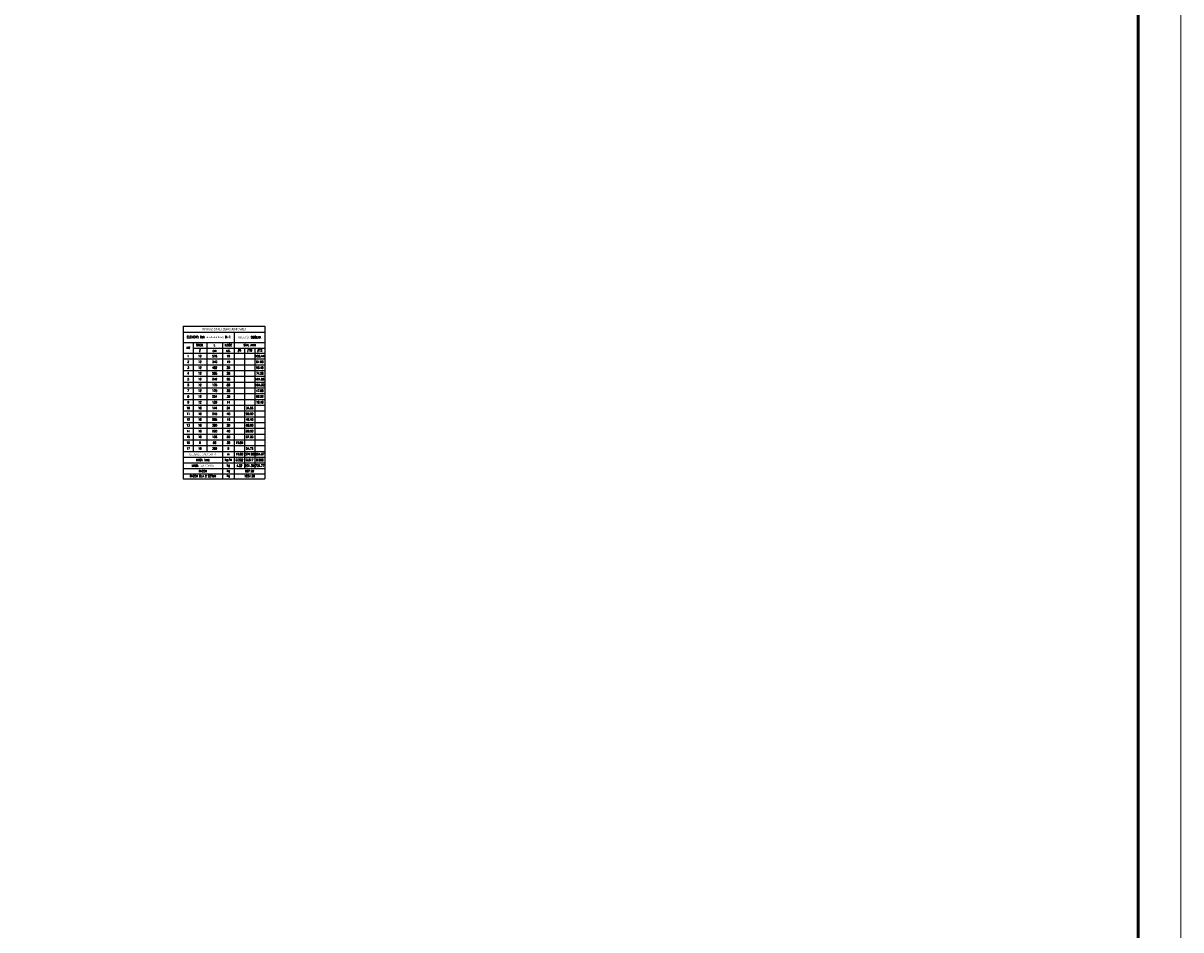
# Model space of a CAD drawing. Header units: millimetres. Extents: x 0 to 1557, y 0 to 1667.
# Tile 9 of 11: x 1185 to 1525, y 861 to 1128. Entities that reach past the tile are written whole.
import ezdxf

# ---------------------------------------------------------------- set-up
doc = ezdxf.new("R2010")
doc.units = ezdxf.units.MM
for name, color, linetype, lineweight in [('.0.5', 3, 'Continuous', 50), ('.0wymiar', 7, 'Continuous', 9), ('.tekst', 1, 'Continuous', 20)]:
    doc.layers.add(name, color=color, linetype=linetype, lineweight=lineweight)
doc.styles.add('simplex 0.8', font='simplex.shx', dxfattribs={"width": 0.8})

# ---------------------------------------------------------------- blocks, each defined once
blk = doc.blocks.new('*T34')
at = {"layer": '.tekst', "color": 0, "lineweight": -2}
for p, q in [((0, 0), (24, 0)), ((0, 0), (0, -4.76)), ((0, -1.75), (24, -1.75)), ((15, -1.75), (15, -4.76))]:
    blk.add_line(p, q, dxfattribs=at)
at = {"layer": '.tekst', "color": 1, "lineweight": -2}
for p, q in [((24, 0), (24, -44.83)), ((21, -6.43), (21, -41.83)), ((11.53, -9.62), (11.53, -11.32)), ((15, -9.62), (15, -13.02)), ((18, -7.93), (18, -38.46)), ((11.53, -14.71), (11.53, -16.41)), ((15, -14.71), (15, -16.41)), ((11.53, -18.11), (11.53, -19.8)), ((15, -18.11), (15, -19.8)), ((11.53, -21.5), (11.53, -23.19)), ((15, -21.5), (15, -23.19)), ((11.53, -24.89), (11.53, -26.59)), ((15, -24.89), (15, -26.59)), ((11.53, -28.28), (11.53, -29.98)), ((15, -28.28), (15, -29.98)), ((11.53, -31.68), (11.53, -33.37)), ((15, -31.68), (15, -33.37)), ((11.53, -36.77), (11.53, -38.46)), ((15, -36.77), (15, -38.46)), ((11.53, -40.13), (11.53, -41.83)), ((15, -40.13), (15, -41.83)), ((18, -40.13), (18, -41.83))]:
    blk.add_line(p, q, dxfattribs=at)
at = {"layer": '.tekst', "lineweight": -2}
for p, q in [((0, -4.76), (24, -4.76)), ((0, -4.76), (0, -7.93)), ((2.89, -4.76), (2.89, -36.77)), ((2.89, -6.43), (24, -6.43)), ((6.9, -4.76), (6.9, -36.77)), ((11.53, -4.76), (11.53, -9.62)), ((15, -4.76), (15, -9.62)), ((18, -6.43), (18, -7.93)), ((0, -7.93), (24, -7.93)), ((0, -7.93), (0, -44.83)), ((0, -9.62), (24, -9.62)), ((0, -11.32), (24, -11.32)), ((0, -13.02), (24, -13.02)), ((11.53, -11.32), (11.53, -14.71)), ((15, -13.02), (15, -14.71)), ((0, -14.71), (24, -14.71)), ((0, -16.41), (24, -16.41)), ((11.53, -16.41), (11.53, -18.11)), ((15, -16.41), (15, -18.11)), ((0, -18.11), (24, -18.11)), ((0, -19.8), (24, -19.8)), ((11.53, -19.8), (11.53, -21.5)), ((15, -19.8), (15, -21.5)), ((0, -21.5), (24, -21.5)), ((0, -23.19), (24, -23.19)), ((11.53, -23.19), (11.53, -24.89)), ((15, -23.19), (15, -24.89)), ((0, -24.89), (24, -24.89)), ((0, -26.59), (24, -26.59)), ((11.53, -26.59), (11.53, -28.28)), ((15, -26.59), (15, -28.28)), ((0, -28.28), (24, -28.28)), ((0, -29.98), (24, -29.98)), ((11.53, -29.98), (11.53, -31.68)), ((15, -29.98), (15, -31.68)), ((0, -31.68), (24, -31.68)), ((0, -33.37), (24, -33.37)), ((11.53, -33.37), (11.53, -36.77)), ((15, -33.37), (15, -36.77)), ((0, -35.07), (24, -35.07)), ((0, -36.77), (24, -36.77)), ((0, -38.46), (24, -38.46)), ((0, -40.13), (24, -40.13)), ((11.53, -38.46), (11.53, -40.13)), ((15, -38.46), (15, -40.13)), ((18, -38.46), (18, -40.13)), ((0, -41.83), (24, -41.83)), ((0, -43.33), (24, -43.33)), ((11.53, -41.83), (11.53, -44.83)), ((15, -41.83), (15, -44.83)), ((0, -44.83), (24, -44.83))]:
    blk.add_line(p, q, dxfattribs=at)
at = {"layer": '.tekst', "color": 0, "char_height": 0.625, "attachment_point": 5, "style": 'simplex 0.8'}
for s, insert, width in [('ELEMENT: {\\C7;Dok przeładunkowy D-1}', (7.5, -3.25), 14.9988), ('{\\fArial|b0|i0|c0|p34;W\\fArial|b0|i0|c238|p34;YK\\fArial|b0|i0|c0|p34;A\\fArial|b0|i0|c238|p34;Z\\fArial|b0|i0|c0|p34; \\fArial|b0|i0|c238|p34;ST\\fArial|b0|i0|c0|p34;A\\fArial|b0|i0|c238|p34;LI\\fArial|b0|i0|c0|p34; \\fArial|b0|i0|c238|p34;Z\\fArial|b0|i0|c0|p34;B\\fArial|b0|i0|c238|p34;R\\fArial|b0|i0|c0|p34;O\\fArial|b0|i0|c238|p34;JE\\fArial|b0|i0|c0|p34;N\\fArial|b0|i0|c238|p34;I\\fArial|b0|i0|c0|p34;OW\\fArial|b0|i0|c238|p34;EJ}', (12, -0.88), 23.9988), ('DŁUGOŚC OGÓLNA', (19.5, -3.25), 8.9988)]:
    blk.add_mtext(s, dxfattribs=dict(at, insert=insert, width=width))
at = {"layer": '.tekst', "char_height": 0.625, "attachment_point": 5, "style": 'simplex 0.8'}
for s, insert, width in [('{\\C256;NR}', (1.45, -6.34), 2.8924), ('ŚRED.', (4.9, -5.59), 4.0031), ('#', (4.9, -7.18), 4.0031), ('{\\C256;L}', (9.21, -5.59), 4.6286), ('{\\C256;ILOŚĆ}', (13.26, -5.59), 3.4711), ('#6', (16.5, -7.18), 2.9988), ('STAL AIIIN', (19.5, -5.59), 8.9988), ('#10', (19.5, -7.18), 2.9988), ('#12', (22.5, -7.18), 2.9988), ('2', (1.45, -10.47), 2.8924), ('1', (1.45, -8.77), 2.8924), ('12', (4.9, -8.77), 4.0031), ('12', (4.9, -10.47), 4.0031), ('576', (9.21, -8.77), 4.6286), ('340', (9.21, -10.47), 4.6286), ('cm', (9.21, -7.18), 4.6286), ('szt.', (13.26, -7.18), 3.4711), ('19', (13.26, -8.77), 3.4711), ('19', (13.26, -10.47), 3.4711), ('109.44', (22.5, -8.77), 2.9988), ('64.60', (22.5, -10.47), 2.9988), ('3', (1.45, -12.17), 2.8924), ('4', (1.45, -13.86), 2.8924), ('12', (4.9, -12.17), 4.0031), ('12', (4.9, -13.86), 4.0031), ('482', (9.21, -12.17), 4.6286), ('265', (9.21, -13.86), 4.6286), ('20', (13.26, -12.17), 3.4711), ('28', (13.26, -13.86), 3.4711), ('96.40', (22.5, -12.17), 2.9988), ('74.20', (22.5, -13.86), 2.9988), ('5', (1.45, -15.56), 2.8924), ('6', (1.45, -17.26), 2.8924), ('12', (4.9, -15.56), 4.0031), ('12', (4.9, -17.26), 4.0031), ('249', (9.21, -15.56), 4.6286), ('175', (9.21, -17.26), 4.6286), ('88', (13.26, -17.26), 3.4711), ('65', (13.26, -15.56), 3.4711), ('161.85', (22.5, -15.56), 2.9988), ('154.00', (22.5, -17.26), 2.9988), ('7', (1.45, -18.95), 2.8924), ('8', (1.45, -20.65), 2.8924), ('12', (4.9, -18.95), 4.0031), ('12', (4.9, -20.65), 4.0031), ('254', (9.21, -20.65), 4.6286), ('170', (9.21, -18.95), 4.6286), ('28', (13.26, -18.95), 3.4711), ('38', (13.26, -20.65), 3.4711), ('47.60', (22.5, -18.95), 2.9988), ('96.52', (22.5, -20.65), 2.9988), ('10', (1.45, -24.04), 2.8924), ('9', (1.45, -22.35), 2.8924), ('12', (4.9, -22.35), 4.0031), ('10', (4.9, -24.04), 4.0031), ('139', (9.21, -22.35), 4.6286), ('144', (9.21, -24.04), 4.6286), ('24', (13.26, -24.04), 3.4711), ('14', (13.26, -22.35), 3.4711), ('34.56', (19.5, -24.04), 2.9988), ('19.46', (22.5, -22.35), 2.9988), ('11', (1.45, -25.74), 2.8924), ('12', (1.45, -27.44), 2.8924), ('10', (4.9, -25.74), 4.0031), ('10', (4.9, -27.44), 4.0031), ('245', (9.21, -25.74), 4.6286), ('265', (9.21, -27.44), 4.6286), ('40', (13.26, -25.74), 3.4711), ('16', (13.26, -27.44), 3.4711), ('42.40', (19.5, -27.44), 2.9988), ('98.00', (19.5, -25.74), 2.9988), ('13', (1.45, -29.13), 2.8924), ('14', (1.45, -30.83), 2.8924), ('10', (4.9, -29.13), 4.0031), ('10', (4.9, -30.83), 4.0031), ('300', (9.21, -29.13), 4.6286), ('220', (9.21, -30.83), 4.6286), ('40', (13.26, -30.83), 3.4711), ('20', (13.26, -29.13), 3.4711), ('88.00', (19.5, -30.83), 2.9988), ('60.00', (19.5, -29.13), 2.9988), ('15', (1.45, -32.53), 2.8924), ('16', (1.45, -34.22), 2.8924), ('10', (4.9, -32.53), 4.0031), ('6', (4.9, -34.22), 4.0031), ('136', (9.21, -32.53), 4.6286), ('50', (9.21, -34.22), 4.6286), ('20', (13.26, -32.53), 3.4711), ('38', (13.26, -34.22), 3.4711), ('19.00', (16.5, -34.22), 2.9988), ('27.20', (19.5, -32.53), 2.9988), ('DŁUGOŚĆ CAŁKOWITA', (5.76, -37.62), 11.5265), ('17', (1.45, -35.92), 2.8924), ('10', (4.9, -35.92), 4.0031), ('309', (9.21, -35.92), 4.6286), ('m', (13.26, -37.62), 3.4711), ('8', (13.26, -35.92), 3.4711), ('19.00', (16.5, -37.62), 2.9988), ('374.88', (19.5, -37.62), 2.9988), ('24.72', (19.5, -35.92), 2.9988), ('824.07', (22.5, -37.62), 2.9988), ('MASA CAŁKOWITA', (5.76, -40.98), 11.5265), ('MASA 1mb', (5.76, -39.3), 11.5265), ('kg/m', (13.26, -39.3), 3.4711), ('kg', (13.26, -40.98), 3.4711), ('0.222', (16.5, -39.3), 2.9988), ('4.22', (16.5, -40.98), 2.9988), ('231.30', (19.5, -40.98), 2.9988), ('0.617', (19.5, -39.3), 2.9988), ('731.77', (22.5, -40.98), 2.9988), ('0.888', (22.5, -39.3), 2.9988), ('RAZEM DLA 2 SZTUK', (5.76, -44.08), 11.5265), ('RAZEM ', (5.76, -42.58), 11.5265), ('kg', (13.26, -42.58), 3.4711), ('kg', (13.26, -44.08), 3.4711), ('1934.59', (19.5, -44.08), 8.9988), ('967.29', (19.5, -42.58), 8.9988)]:
    blk.add_mtext(s, dxfattribs=dict(at, insert=insert, width=width))

msp = doc.modelspace()

# ---------------------------------------------------------------- linework, layer by layer
at = {"layer": '.0.5'}
msp.add_lwpolyline([(1512.5, 12.5), (50, 12.5), (50, 1512.5), (1512.5, 1512.5), (1512.5, 12.5)], dxfattribs=at)
at = {"layer": '.0wymiar'}
msp.add_lwpolyline([(0, 1525), (1525, 1525), (1525, 0), (0, 0)], close=True, dxfattribs=at)

# ---------------------------------------------------------------- block references
msp.add_blockref('*T34', (1231.78, 1038.49))

doc.saveas('drawing.dxf')
